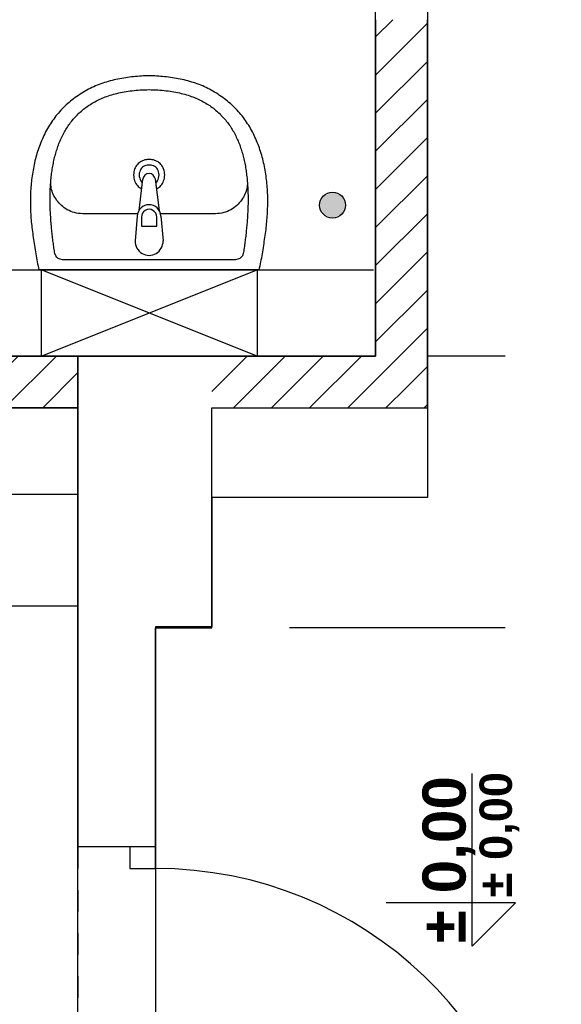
# Model space of a CAD drawing. Header units: millimetres. Extents: x 599892 to 1424040, y -105982 to -25022.
# Tile 5 of 25: x 602350 to 602476, y -27440 to -27212. Entities that reach past the tile are written whole.
import ezdxf

# ---------------------------------------------------------------- set-up
doc = ezdxf.new("R2010")
doc.units = ezdxf.units.MM
doc.header["$MEASUREMENT"] = 0
doc.linetypes.add('Przerywana 1_100', pattern=[100, 50, -50])
for name, color, linetype, lineweight in [('Drzwi ArchiCAD', 7, 'Continuous', 25), ('Drzwi ArchiCAD_Nr_pióra__21', 7, 'Continuous', 25), ('Drzwi ArchiCAD_Nr_pióra__3', 7, 'Continuous', 25), ('Drzwi ArchiCAD_Nr_pióra__4', 7, 'Continuous', 25), ('Drzwi ArchiCAD_Nr_pióra__82', 7, 'Continuous', 25), ('Opisy', 7, 'Continuous', 25), ('Opisy_Nr_pióra__6', 7, 'Continuous', 25), ('Poziomy_Nr_pióra__240', 7, 'Continuous', 25), ('Wymiary_Nr_pióra__6', 7, 'Continuous', 25), ('Wyposażenie_Nr_pióra__43', 7, 'Continuous', 25), ('Ściany_Nr_pióra__20', 7, 'Continuous', 25), ('Ściany_Nr_pióra__21', 7, 'Continuous', 25), ('Ściany_Nr_pióra__82', 7, 'Continuous', 25)]:
    doc.layers.add(name, color=color, linetype=linetype, lineweight=lineweight)
doc.styles.add('GENERATED_STYLE_2', font='arialbd.ttf')
pattern_1 = [(45, (600207.518, -59625.8733), (-4.4194174, 4.4194174), [])]

# ---------------------------------------------------------------- blocks, each defined once
blk = doc.blocks.new('D1 Drzwi proste 13_26')
at = {"layer": 'Drzwi ArchiCAD_Nr_pióra__21', "linetype": 'Continuous'}
for p, q in [((-500, 0), (-500, -60)), ((500, 0), (500, -60))]:
    blk.add_line(p, q, dxfattribs=at)
at = {"layer": 'Drzwi ArchiCAD_Nr_pióra__3', "linetype": 'Continuous'}
blk.add_arc((450, 0), 900, 92.5473, 180, dxfattribs=at)
at = {"layer": 'Drzwi ArchiCAD_Nr_pióra__4', "linetype": 'Continuous'}
for p, q in [((450, 900), (410, 900)), ((410, 900), (410, 0)), ((450, 0), (450, 900)), ((-450, 0), (-500, 0)), ((-500, 0), (-500, -60)), ((-450, -60), (-450, 0)), ((410, 0), (450, 0)), ((500, 0), (450, 0)), ((450, 0), (450, -60)), ((500, -60), (500, 0)), ((-500, -60), (-450, -60)), ((450, -60), (500, -60))]:
    blk.add_line(p, q, dxfattribs=at)
at = {"layer": 'Drzwi ArchiCAD_Nr_pióra__82', "linetype": 'Przerywana 1_100'}
for p, q in [((-500, 0), (500, 0)), ((-500, -180), (500, -180))]:
    blk.add_line(p, q, dxfattribs=at)

msp = doc.modelspace()

# ---------------------------------------------------------------- hatches: boundary and pattern name
at = {"layer": 'Ściany_Nr_pióra__20', "linetype": 'Continuous'}
h = msp.add_hatch(dxfattribs=at)
h.set_pattern_fill('Bloczki_ceramiczne', color=256, scale=0.1, angle=90, style=0, pattern_type=2)
h.set_pattern_definition(pattern_1)
h.paths.add_polyline_path([(602444.81, -27301.97), (602444.81, -27211.97), (602438.81, -27211.97), (602432.81, -27211.97), (602432.81, -27289.97)])
h = msp.add_hatch(dxfattribs=at)
h.set_pattern_fill('Bloczki_ceramiczne', color=256, scale=0.1, angle=90, style=0, pattern_type=2)
h.set_pattern_definition(pattern_1)
h.paths.add_polyline_path([(602259.81, -27301.97), (602363.81, -27301.97), (602363.81, -27289.97), (602259.81, -27289.97)])
h = msp.add_hatch(dxfattribs=at)
h.set_pattern_fill('Bloczki_ceramiczne', color=256, scale=0.1, angle=90, style=0, pattern_type=2)
h.set_pattern_definition(pattern_1)
h.paths.add_polyline_path([(602394.81, -27301.97), (602444.81, -27301.97), (602432.81, -27289.97), (602394.81, -27289.97)])

# ---------------------------------------------------------------- linework, layer by layer
at = {"layer": 'Opisy', "linetype": 'Continuous'}
for p, q in [((602432.81, -27289.97), (602432.81, -27086.97)), ((602444.81, -27086.77), (602444.81, -27322.77)), ((602327.81, -27289.97), (602432.81, -27289.97)), ((602363.81, -27301.97), (602259.81, -27301.97)), ((602363.81, -27565.97), (602363.81, -27301.97)), ((602394.81, -27322.77), (602394.81, -27352.77)), ((602444.81, -27322.77), (602394.81, -27322.77)), ((602394.81, -27352.77), (602381.81, -27352.77)), ((602381.81, -27352.77), (602381.81, -27513.77))]:
    msp.add_line(p, q, dxfattribs=at)
at = {"layer": 'Opisy_Nr_pióra__6', "linetype": 'Continuous'}
msp.add_circle((602422.81, -27254.97), 3, dxfattribs=at)
at = {"layer": 'Opisy_Nr_pióra__6', "linetype": 'Continuous', "extrusion": (0, 0, -1)}
for points in [[(-602419.81, -27254.97), (-602425.81, -27254.97), (-602424.93, -27252.85)], [(-602419.81, -27254.97), (-602424.93, -27252.85), (-602420.69, -27252.85)], [(-602420.69, -27252.85), (-602424.93, -27252.85), (-602422.81, -27251.97)], [(-602420.69, -27257.09), (-602425.81, -27254.97), (-602419.81, -27254.97)], [(-602420.69, -27257.09), (-602424.93, -27257.09), (-602425.81, -27254.97)], [(-602424.93, -27257.09), (-602420.69, -27257.09), (-602422.81, -27257.97)]]:
    msp.add_solid(points, dxfattribs=at)
at = {"layer": 'Poziomy_Nr_pióra__240', "linetype": 'Continuous'}
for p, q in [((602455.21, -27416.75), (602455.21, -27386.75)), ((602465.21, -27416.75), (602435.21, -27416.75)), ((602465.21, -27416.75), (602455.21, -27426.75)), ((602455.21, -27426.75), (602455.21, -27416.75))]:
    msp.add_line(p, q, dxfattribs=at)
at = {"layer": 'Wyposażenie_Nr_pióra__43', "linetype": 'Continuous'}
for p, q in [((602369.97, -27226.55), (602369.54, -27226.69)), ((602370.4, -27226.42), (602369.97, -27226.55)), ((602370.84, -27226.29), (602370.4, -27226.42)), ((602371.28, -27226.17), (602370.84, -27226.29)), ((602371.72, -27226.05), (602371.28, -27226.17)), ((602372.17, -27225.94), (602371.72, -27226.05)), ((602372.61, -27225.84), (602372.17, -27225.94)), ((602373.06, -27225.75), (602372.61, -27225.84)), ((602373.51, -27225.66), (602373.06, -27225.75)), ((602373.96, -27225.57), (602373.51, -27225.66)), ((602374.41, -27225.5), (602373.96, -27225.57)), ((602374.87, -27225.42), (602374.41, -27225.5)), ((602375.32, -27225.36), (602374.87, -27225.42)), ((602375.78, -27225.3), (602375.32, -27225.36)), ((602376.23, -27225.24), (602375.78, -27225.3)), ((602376.68, -27225.19), (602376.23, -27225.24)), ((602377.14, -27225.15), (602376.68, -27225.19)), ((602377.59, -27225.11), (602377.14, -27225.15)), ((602378.04, -27225.07), (602377.59, -27225.11)), ((602378.5, -27225.04), (602378.04, -27225.07)), ((602378.95, -27225.02), (602378.5, -27225.04)), ((602379.4, -27225), (602378.95, -27225.02)), ((602379.84, -27224.98), (602379.4, -27225)), ((602380.29, -27224.97), (602379.84, -27224.98)), ((602380.73, -27224.98), (602380.29, -27224.97)), ((602381.18, -27225), (602380.73, -27224.98)), ((602381.63, -27225.02), (602381.18, -27225)), ((602382.08, -27225.04), (602381.63, -27225.02)), ((602382.53, -27225.07), (602382.08, -27225.04)), ((602382.98, -27225.11), (602382.53, -27225.07)), ((602383.44, -27225.15), (602382.98, -27225.11)), ((602383.89, -27225.19), (602383.44, -27225.15)), ((602384.34, -27225.24), (602383.89, -27225.19)), ((602384.8, -27225.3), (602384.34, -27225.24)), ((602385.25, -27225.36), (602384.8, -27225.3)), ((602385.71, -27225.42), (602385.25, -27225.36)), ((602386.16, -27225.5), (602385.71, -27225.42)), ((602386.61, -27225.57), (602386.16, -27225.5)), ((602387.06, -27225.66), (602386.61, -27225.57)), ((602387.51, -27225.75), (602387.06, -27225.66)), ((602387.96, -27225.84), (602387.51, -27225.75)), ((602388.41, -27225.94), (602387.96, -27225.84)), ((602388.85, -27226.05), (602388.41, -27225.94)), ((602389.29, -27226.17), (602388.85, -27226.05)), ((602389.73, -27226.29), (602389.29, -27226.17)), ((602390.17, -27226.42), (602389.73, -27226.29)), ((602390.6, -27226.55), (602390.17, -27226.42)), ((602391.03, -27226.69), (602390.6, -27226.55)), ((602365.1, -27228.77), (602364.7, -27229.01)), ((602365.47, -27228.54), (602365.1, -27228.77)), ((602365.86, -27228.32), (602365.47, -27228.54)), ((602366.25, -27228.11), (602365.86, -27228.32)), ((602366.64, -27227.9), (602366.25, -27228.11)), ((602367.04, -27227.71), (602366.64, -27227.9)), ((602367.45, -27227.52), (602367.04, -27227.71)), ((602367.86, -27227.34), (602367.45, -27227.52)), ((602368.27, -27227.17), (602367.86, -27227.34)), ((602368.69, -27227), (602368.27, -27227.17)), ((602369.11, -27226.84), (602368.69, -27227)), ((602369.54, -27226.69), (602369.11, -27226.84)), ((602373.25, -27228.96), (602373.67, -27228.86)), ((602373.67, -27228.86), (602374.1, -27228.78)), ((602374.1, -27228.78), (602374.53, -27228.7)), ((602374.53, -27228.7), (602374.97, -27228.62)), ((602374.97, -27228.62), (602375.42, -27228.55)), ((602375.42, -27228.55), (602375.88, -27228.49)), ((602375.88, -27228.49), (602376.34, -27228.43)), ((602376.34, -27228.43), (602376.8, -27228.38)), ((602376.8, -27228.38), (602377.28, -27228.34)), ((602377.28, -27228.34), (602377.76, -27228.3)), ((602377.76, -27228.3), (602378.25, -27228.26)), ((602378.25, -27228.26), (602378.75, -27228.24)), ((602378.75, -27228.24), (602379.26, -27228.22)), ((602379.26, -27228.22), (602379.77, -27228.2)), ((602379.77, -27228.2), (602380.29, -27228.19)), ((602380.29, -27228.19), (602380.81, -27228.2)), ((602380.81, -27228.2), (602381.32, -27228.22)), ((602381.32, -27228.22), (602381.82, -27228.24)), ((602381.82, -27228.24), (602382.32, -27228.26)), ((602382.32, -27228.26), (602382.81, -27228.3)), ((602382.81, -27228.3), (602383.29, -27228.34)), ((602383.29, -27228.34), (602383.77, -27228.38)), ((602383.77, -27228.38), (602384.24, -27228.43)), ((602384.24, -27228.43), (602384.7, -27228.49)), ((602384.7, -27228.49), (602385.15, -27228.55)), ((602385.15, -27228.55), (602385.6, -27228.62)), ((602385.6, -27228.62), (602386.04, -27228.7)), ((602386.04, -27228.7), (602386.47, -27228.78)), ((602386.47, -27228.78), (602386.9, -27228.86)), ((602386.9, -27228.86), (602387.32, -27228.96)), ((602391.46, -27226.84), (602391.03, -27226.69)), ((602391.88, -27227), (602391.46, -27226.84)), ((602392.3, -27227.17), (602391.88, -27227)), ((602392.72, -27227.34), (602392.3, -27227.17)), ((602393.13, -27227.52), (602392.72, -27227.34)), ((602393.53, -27227.71), (602393.13, -27227.52)), ((602393.93, -27227.9), (602393.53, -27227.71)), ((602394.33, -27228.11), (602393.93, -27227.9)), ((602394.72, -27228.32), (602394.33, -27228.11)), ((602395.1, -27228.54), (602394.72, -27228.32)), ((602395.48, -27228.77), (602395.1, -27228.54)), ((602395.88, -27229.01), (602395.48, -27228.77)), ((602361.76, -27231.15), (602361.43, -27231.44)), ((602362.1, -27230.87), (602361.76, -27231.15)), ((602362.45, -27230.59), (602362.1, -27230.87)), ((602362.81, -27230.31), (602362.45, -27230.59)), ((602363.17, -27230.04), (602362.81, -27230.31)), ((602363.55, -27229.78), (602363.17, -27230.04)), ((602363.92, -27229.52), (602363.55, -27229.78)), ((602364.31, -27229.26), (602363.92, -27229.52)), ((602364.7, -27229.01), (602364.31, -27229.26)), ((602367.12, -27231.34), (602367.44, -27231.16)), ((602367.44, -27231.16), (602367.75, -27230.98)), ((602367.75, -27230.98), (602368.07, -27230.81)), ((602368.07, -27230.81), (602368.4, -27230.65)), ((602368.4, -27230.65), (602368.74, -27230.49)), ((602368.74, -27230.49), (602369.08, -27230.33)), ((602369.08, -27230.33), (602369.43, -27230.18)), ((602369.43, -27230.18), (602369.78, -27230.03)), ((602369.78, -27230.03), (602370.14, -27229.89)), ((602370.14, -27229.89), (602370.51, -27229.76)), ((602370.51, -27229.76), (602370.88, -27229.63)), ((602370.88, -27229.63), (602371.26, -27229.5)), ((602371.26, -27229.5), (602371.64, -27229.38)), ((602371.64, -27229.38), (602372.04, -27229.27)), ((602372.04, -27229.27), (602372.44, -27229.16)), ((602372.44, -27229.16), (602372.84, -27229.05)), ((602372.84, -27229.05), (602373.25, -27228.96)), ((602387.32, -27228.96), (602387.73, -27229.05)), ((602387.73, -27229.05), (602388.14, -27229.16)), ((602388.14, -27229.16), (602388.54, -27229.27)), ((602388.54, -27229.27), (602388.93, -27229.38)), ((602388.93, -27229.38), (602389.32, -27229.5)), ((602389.32, -27229.5), (602389.7, -27229.63)), ((602389.7, -27229.63), (602390.07, -27229.76)), ((602390.07, -27229.76), (602390.43, -27229.89)), ((602390.43, -27229.89), (602390.79, -27230.03)), ((602390.79, -27230.03), (602391.15, -27230.18)), ((602391.15, -27230.18), (602391.5, -27230.33)), ((602391.5, -27230.33), (602391.84, -27230.49)), ((602391.84, -27230.49), (602392.17, -27230.65)), ((602392.17, -27230.65), (602392.5, -27230.81)), ((602392.5, -27230.81), (602392.82, -27230.98)), ((602392.82, -27230.98), (602393.14, -27231.16)), ((602393.14, -27231.16), (602393.45, -27231.34)), ((602396.27, -27229.26), (602395.88, -27229.01)), ((602396.65, -27229.52), (602396.27, -27229.26)), ((602397.03, -27229.78), (602396.65, -27229.52)), ((602397.4, -27230.04), (602397.03, -27229.78)), ((602397.76, -27230.31), (602397.4, -27230.04)), ((602398.12, -27230.59), (602397.76, -27230.31)), ((602398.47, -27230.87), (602398.12, -27230.59)), ((602398.81, -27231.15), (602398.47, -27230.87)), ((602399.15, -27231.44), (602398.81, -27231.15)), ((602359.55, -27233.3), (602359.26, -27233.63)), ((602359.85, -27232.98), (602359.55, -27233.3)), ((602360.15, -27232.66), (602359.85, -27232.98)), ((602360.46, -27232.35), (602360.15, -27232.66)), ((602360.77, -27232.04), (602360.46, -27232.35)), ((602361.1, -27231.74), (602360.77, -27232.04)), ((602361.43, -27231.44), (602361.1, -27231.74)), ((602364.09, -27233.6), (602364.34, -27233.38)), ((602364.34, -27233.38), (602364.59, -27233.15)), ((602364.59, -27233.15), (602364.85, -27232.93)), ((602364.85, -27232.93), (602365.11, -27232.72)), ((602365.11, -27232.72), (602365.38, -27232.51)), ((602365.38, -27232.51), (602365.66, -27232.3)), ((602365.66, -27232.3), (602365.94, -27232.1)), ((602365.94, -27232.1), (602366.23, -27231.9)), ((602366.23, -27231.9), (602366.52, -27231.71)), ((602366.52, -27231.71), (602366.82, -27231.52)), ((602366.82, -27231.52), (602367.12, -27231.34)), ((602393.45, -27231.34), (602393.75, -27231.52)), ((602393.75, -27231.52), (602394.05, -27231.71)), ((602394.05, -27231.71), (602394.35, -27231.9)), ((602394.35, -27231.9), (602394.63, -27232.1)), ((602394.63, -27232.1), (602394.91, -27232.3)), ((602394.91, -27232.3), (602395.19, -27232.51)), ((602395.19, -27232.51), (602395.46, -27232.72)), ((602395.46, -27232.72), (602395.72, -27232.93)), ((602395.72, -27232.93), (602395.98, -27233.15)), ((602395.98, -27233.15), (602396.24, -27233.38)), ((602396.24, -27233.38), (602396.48, -27233.6)), ((602399.48, -27231.74), (602399.15, -27231.44)), ((602399.8, -27232.04), (602399.48, -27231.74)), ((602400.12, -27232.35), (602399.8, -27232.04)), ((602400.43, -27232.66), (602400.12, -27232.35)), ((602400.73, -27232.98), (602400.43, -27232.66)), ((602401.02, -27233.3), (602400.73, -27232.98)), ((602401.31, -27233.63), (602401.02, -27233.3)), ((602357.67, -27235.71), (602357.43, -27236.08)), ((602357.92, -27235.35), (602357.67, -27235.71)), ((602358.18, -27235), (602357.92, -27235.35)), ((602358.44, -27234.65), (602358.18, -27235)), ((602358.71, -27234.3), (602358.44, -27234.65)), ((602358.98, -27233.96), (602358.71, -27234.3)), ((602359.26, -27233.63), (602358.98, -27233.96)), ((602362.1, -27235.82), (602362.3, -27235.56)), ((602362.3, -27235.56), (602362.51, -27235.3)), ((602362.51, -27235.3), (602362.72, -27235.05)), ((602362.72, -27235.05), (602362.93, -27234.8)), ((602362.93, -27234.8), (602363.15, -27234.55)), ((602363.15, -27234.55), (602363.38, -27234.31)), ((602363.38, -27234.31), (602363.61, -27234.07)), ((602363.61, -27234.07), (602363.85, -27233.83)), ((602363.85, -27233.83), (602364.09, -27233.6)), ((602396.48, -27233.6), (602396.73, -27233.83)), ((602396.73, -27233.83), (602396.96, -27234.07)), ((602396.96, -27234.07), (602397.19, -27234.31)), ((602397.19, -27234.31), (602397.42, -27234.55)), ((602397.42, -27234.55), (602397.64, -27234.8)), ((602397.64, -27234.8), (602397.86, -27235.05)), ((602397.86, -27235.05), (602398.07, -27235.3)), ((602398.07, -27235.3), (602398.27, -27235.56)), ((602398.27, -27235.56), (602398.48, -27235.82)), ((602401.59, -27233.96), (602401.31, -27233.63)), ((602401.87, -27234.3), (602401.59, -27233.96)), ((602402.14, -27234.65), (602401.87, -27234.3)), ((602402.4, -27235), (602402.14, -27234.65)), ((602402.65, -27235.35), (602402.4, -27235)), ((602402.9, -27235.71), (602402.65, -27235.35)), ((602403.14, -27236.08), (602402.9, -27235.71)), ((602356.32, -27238), (602356.12, -27238.4)), ((602356.53, -27237.6), (602356.32, -27238)), ((602356.74, -27237.21), (602356.53, -27237.6)), ((602356.97, -27236.83), (602356.74, -27237.21)), ((602357.2, -27236.45), (602356.97, -27236.83)), ((602357.43, -27236.08), (602357.2, -27236.45)), ((602360.51, -27238.3), (602360.67, -27238.01)), ((602360.67, -27238.01), (602360.83, -27237.73)), ((602360.83, -27237.73), (602361, -27237.45)), ((602361, -27237.45), (602361.17, -27237.17)), ((602361.17, -27237.17), (602361.35, -27236.89)), ((602361.35, -27236.89), (602361.53, -27236.62)), ((602361.53, -27236.62), (602361.71, -27236.35)), ((602361.71, -27236.35), (602361.9, -27236.08)), ((602361.9, -27236.08), (602362.1, -27235.82)), ((602398.48, -27235.82), (602398.67, -27236.08)), ((602398.67, -27236.08), (602398.86, -27236.35)), ((602398.86, -27236.35), (602399.05, -27236.62)), ((602399.05, -27236.62), (602399.23, -27236.89)), ((602399.23, -27236.89), (602399.41, -27237.17)), ((602399.41, -27237.17), (602399.58, -27237.45)), ((602399.58, -27237.45), (602399.74, -27237.73)), ((602399.74, -27237.73), (602399.91, -27238.01)), ((602399.91, -27238.01), (602400.06, -27238.3)), ((602403.38, -27236.45), (602403.14, -27236.08)), ((602403.61, -27236.83), (602403.38, -27236.45)), ((602403.83, -27237.21), (602403.61, -27236.83)), ((602404.05, -27237.6), (602403.83, -27237.21)), ((602404.25, -27238), (602404.05, -27237.6)), ((602404.46, -27238.4), (602404.25, -27238)), ((602355.37, -27240.04), (602355.2, -27240.46)), ((602355.55, -27239.63), (602355.37, -27240.04)), ((602355.73, -27239.21), (602355.55, -27239.63)), ((602355.92, -27238.8), (602355.73, -27239.21)), ((602356.12, -27238.4), (602355.92, -27238.8)), ((602359.53, -27240.4), (602359.66, -27240.09)), ((602359.66, -27240.09), (602359.79, -27239.79)), ((602359.79, -27239.79), (602359.92, -27239.49)), ((602359.92, -27239.49), (602360.06, -27239.19)), ((602360.06, -27239.19), (602360.21, -27238.89)), ((602360.21, -27238.89), (602360.36, -27238.59)), ((602360.36, -27238.59), (602360.51, -27238.3)), ((602400.06, -27238.3), (602400.22, -27238.59)), ((602400.22, -27238.59), (602400.37, -27238.89)), ((602400.37, -27238.89), (602400.51, -27239.19)), ((602400.51, -27239.19), (602400.65, -27239.49)), ((602400.65, -27239.49), (602400.79, -27239.79)), ((602400.79, -27239.79), (602400.92, -27240.09)), ((602400.92, -27240.09), (602401.05, -27240.4)), ((602404.65, -27238.8), (602404.46, -27238.4)), ((602404.84, -27239.21), (602404.65, -27238.8)), ((602405.03, -27239.63), (602404.84, -27239.21)), ((602405.2, -27240.04), (602405.03, -27239.63)), ((602405.37, -27240.46), (602405.2, -27240.04)), ((602354.45, -27242.56), (602354.31, -27242.99)), ((602354.58, -27242.14), (602354.45, -27242.56)), ((602354.73, -27241.72), (602354.58, -27242.14)), ((602354.88, -27241.3), (602354.73, -27241.72)), ((602355.04, -27240.88), (602354.88, -27241.3)), ((602355.2, -27240.46), (602355.04, -27240.88)), ((602358.75, -27242.62), (602358.85, -27242.29)), ((602358.85, -27242.29), (602358.96, -27241.97)), ((602358.96, -27241.97), (602359.06, -27241.65)), ((602359.06, -27241.65), (602359.17, -27241.34)), ((602359.17, -27241.34), (602359.29, -27241.02)), ((602359.29, -27241.02), (602359.41, -27240.71)), ((602359.41, -27240.71), (602359.53, -27240.4)), ((602401.05, -27240.4), (602401.17, -27240.71)), ((602401.17, -27240.71), (602401.29, -27241.02)), ((602401.29, -27241.02), (602401.4, -27241.34)), ((602401.4, -27241.34), (602401.51, -27241.65)), ((602401.51, -27241.65), (602401.62, -27241.97)), ((602401.62, -27241.97), (602401.72, -27242.29)), ((602401.72, -27242.29), (602401.82, -27242.62)), ((602405.54, -27240.88), (602405.37, -27240.46)), ((602405.7, -27241.3), (602405.54, -27240.88)), ((602405.85, -27241.72), (602405.7, -27241.3)), ((602405.99, -27242.14), (602405.85, -27241.72)), ((602406.13, -27242.56), (602405.99, -27242.14)), ((602406.26, -27242.99), (602406.13, -27242.56)), ((602353.84, -27244.7), (602353.74, -27245.14)), ((602353.95, -27244.27), (602353.84, -27244.7)), ((602354.07, -27243.84), (602353.95, -27244.27)), ((602354.19, -27243.42), (602354.07, -27243.84)), ((602354.31, -27242.99), (602354.19, -27243.42)), ((602358.17, -27244.93), (602358.24, -27244.6)), ((602358.24, -27244.6), (602358.32, -27244.26)), ((602358.32, -27244.26), (602358.4, -27243.93)), ((602358.4, -27243.93), (602358.48, -27243.6)), ((602358.48, -27243.6), (602358.57, -27243.27)), ((602358.57, -27243.27), (602358.66, -27242.94)), ((602358.66, -27242.94), (602358.75, -27242.62)), ((602378.49, -27244.82), (602378.24, -27244.97)), ((602378.75, -27244.69), (602378.49, -27244.82)), ((602379.02, -27244.59), (602378.75, -27244.69)), ((602379.3, -27244.5), (602379.02, -27244.59)), ((602379.58, -27244.44), (602379.3, -27244.5)), ((602379.87, -27244.4), (602379.58, -27244.44)), ((602380.16, -27244.38), (602379.87, -27244.4)), ((602380.45, -27244.38), (602380.16, -27244.38)), ((602380.74, -27244.4), (602380.45, -27244.38)), ((602381.03, -27244.44), (602380.74, -27244.4)), ((602381.32, -27244.5), (602381.03, -27244.44)), ((602381.59, -27244.59), (602381.32, -27244.5)), ((602381.86, -27244.69), (602381.59, -27244.59)), ((602382.13, -27244.82), (602381.86, -27244.69)), ((602382.38, -27244.96), (602382.13, -27244.82)), ((602401.82, -27242.62), (602401.92, -27242.94)), ((602401.92, -27242.94), (602402.01, -27243.27)), ((602402.01, -27243.27), (602402.09, -27243.6)), ((602402.09, -27243.6), (602402.18, -27243.93)), ((602402.18, -27243.93), (602402.26, -27244.26)), ((602402.26, -27244.26), (602402.34, -27244.6)), ((602402.34, -27244.6), (602402.41, -27244.93)), ((602406.39, -27243.42), (602406.26, -27242.99)), ((602406.51, -27243.84), (602406.39, -27243.42)), ((602406.62, -27244.27), (602406.51, -27243.84)), ((602406.73, -27244.7), (602406.62, -27244.27)), ((602406.83, -27245.14), (602406.73, -27244.7)), ((602353.39, -27246.88), (602353.31, -27247.31)), ((602353.47, -27246.44), (602353.39, -27246.88)), ((602353.55, -27246), (602353.47, -27246.44)), ((602353.64, -27245.57), (602353.55, -27246)), ((602353.74, -27245.14), (602353.64, -27245.57)), ((602357.75, -27247.33), (602357.8, -27246.98)), ((602357.8, -27246.98), (602357.85, -27246.64)), ((602357.85, -27246.64), (602357.91, -27246.29)), ((602357.91, -27246.29), (602357.97, -27245.95)), ((602357.97, -27245.95), (602358.03, -27245.61)), ((602358.03, -27245.61), (602358.1, -27245.27)), ((602358.1, -27245.27), (602358.17, -27244.93)), ((602376.84, -27246.9), (602376.77, -27247.24)), ((602376.94, -27246.59), (602376.84, -27246.9)), ((602377.07, -27246.29), (602376.94, -27246.59)), ((602377.21, -27246.02), (602377.07, -27246.29)), ((602377.38, -27245.76), (602377.21, -27246.02)), ((602377.57, -27245.53), (602377.38, -27245.76)), ((602377.78, -27245.32), (602377.57, -27245.53)), ((602378, -27245.13), (602377.78, -27245.32)), ((602378.24, -27244.97), (602378, -27245.13)), ((602378.22, -27246.93), (602378.11, -27247.24)), ((602378.38, -27246.65), (602378.22, -27246.93)), ((602378.57, -27246.41), (602378.38, -27246.65)), ((602378.78, -27246.2), (602378.57, -27246.41)), ((602379.03, -27246.03), (602378.78, -27246.2)), ((602379.29, -27245.89), (602379.03, -27246.03)), ((602379.57, -27245.78), (602379.29, -27245.89)), ((602379.86, -27245.71), (602379.57, -27245.78)), ((602380.16, -27245.68), (602379.86, -27245.71)), ((602380.46, -27245.68), (602380.16, -27245.68)), ((602380.75, -27245.71), (602380.46, -27245.68)), ((602381.04, -27245.78), (602380.75, -27245.71)), ((602381.32, -27245.89), (602381.04, -27245.78)), ((602381.59, -27246.03), (602381.32, -27245.89)), ((602381.83, -27246.2), (602381.59, -27246.03)), ((602382.05, -27246.41), (602381.83, -27246.2)), ((602382.24, -27246.65), (602382.05, -27246.41)), ((602382.39, -27246.93), (602382.24, -27246.65)), ((602382.61, -27245.13), (602382.38, -27244.96)), ((602382.51, -27247.24), (602382.39, -27246.93)), ((602382.84, -27245.32), (602382.61, -27245.13)), ((602383.04, -27245.53), (602382.84, -27245.32)), ((602383.23, -27245.76), (602383.04, -27245.53)), ((602383.4, -27246.02), (602383.23, -27245.76)), ((602383.55, -27246.29), (602383.4, -27246.02)), ((602383.67, -27246.58), (602383.55, -27246.29)), ((602383.77, -27246.9), (602383.67, -27246.58)), ((602383.85, -27247.24), (602383.77, -27246.9)), ((602402.41, -27244.93), (602402.48, -27245.27)), ((602402.48, -27245.27), (602402.54, -27245.61)), ((602402.54, -27245.61), (602402.61, -27245.95)), ((602402.61, -27245.95), (602402.67, -27246.29)), ((602402.67, -27246.29), (602402.72, -27246.64)), ((602402.72, -27246.64), (602402.78, -27246.98)), ((602402.78, -27246.98), (602402.82, -27247.33)), ((602406.93, -27245.57), (602406.83, -27245.14)), ((602407.02, -27246), (602406.93, -27245.57)), ((602407.11, -27246.44), (602407.02, -27246)), ((602407.19, -27246.88), (602407.11, -27246.44)), ((602407.26, -27247.31), (602407.19, -27246.88)), ((602353.06, -27249.07), (602353.01, -27249.51)), ((602353.12, -27248.63), (602353.06, -27249.07)), ((602353.18, -27248.19), (602353.12, -27248.63)), ((602353.24, -27247.75), (602353.18, -27248.19)), ((602353.31, -27247.31), (602353.24, -27247.75)), ((602357.49, -27249.78), (602357.52, -27249.43)), ((602357.5, -27249.7), (602357.52, -27249.39)), ((602357.52, -27249.43), (602357.55, -27249.07)), ((602357.55, -27249.07), (602357.58, -27248.72)), ((602357.58, -27248.72), (602357.62, -27248.37)), ((602357.62, -27248.37), (602357.66, -27248.02)), ((602357.66, -27248.02), (602357.7, -27247.67)), ((602357.7, -27247.67), (602357.75, -27247.33)), ((602376.72, -27247.59), (602376.71, -27247.97)), ((602376.71, -27247.97), (602376.72, -27248.35)), ((602376.77, -27247.24), (602376.72, -27247.59)), ((602376.72, -27248.35), (602376.77, -27248.71)), ((602376.77, -27248.71), (602376.84, -27249.05)), ((602376.84, -27249.05), (602376.94, -27249.36)), ((602376.94, -27249.36), (602377.07, -27249.66)), ((602377.97, -27256.2), (602378.84, -27248.98)), ((602378.03, -27247.59), (602378.01, -27247.97)), ((602378.01, -27247.97), (602378.03, -27248.36)), ((602378.11, -27247.24), (602378.03, -27247.59)), ((602378.03, -27248.36), (602378.11, -27248.7)), ((602378.11, -27248.7), (602378.22, -27249.02)), ((602378.22, -27249.02), (602378.38, -27249.3)), ((602378.38, -27249.3), (602378.57, -27249.54)), ((602381.74, -27248.98), (602382.6, -27256.2)), ((602382.05, -27249.54), (602382.24, -27249.3)), ((602382.24, -27249.3), (602382.39, -27249.02)), ((602382.39, -27249.02), (602382.51, -27248.7)), ((602382.58, -27247.59), (602382.51, -27247.24)), ((602382.51, -27248.7), (602382.58, -27248.36)), ((602382.61, -27247.97), (602382.58, -27247.59)), ((602382.58, -27248.36), (602382.61, -27247.97)), ((602383.55, -27249.66), (602383.67, -27249.36)), ((602383.67, -27249.36), (602383.77, -27249.05)), ((602383.77, -27249.05), (602383.85, -27248.71)), ((602383.89, -27247.59), (602383.85, -27247.24)), ((602383.85, -27248.71), (602383.89, -27248.35)), ((602383.91, -27247.97), (602383.89, -27247.59)), ((602383.89, -27248.35), (602383.91, -27247.97)), ((602402.82, -27247.33), (602402.87, -27247.67)), ((602402.87, -27247.67), (602402.91, -27248.02)), ((602402.91, -27248.02), (602402.96, -27248.37)), ((602402.96, -27248.37), (602402.99, -27248.72)), ((602402.99, -27248.72), (602403.03, -27249.07)), ((602403.03, -27249.07), (602403.06, -27249.43)), ((602403.05, -27249.39), (602403.08, -27249.7)), ((602403.06, -27249.43), (602403.09, -27249.78)), ((602407.33, -27247.75), (602407.26, -27247.31)), ((602407.4, -27248.19), (602407.33, -27247.75)), ((602407.46, -27248.63), (602407.4, -27248.19)), ((602407.51, -27249.07), (602407.46, -27248.63)), ((602407.56, -27249.51), (602407.51, -27249.07)), ((602352.84, -27251.72), (602352.82, -27252.17)), ((602352.86, -27251.28), (602352.84, -27251.72)), ((602352.89, -27250.84), (602352.86, -27251.28)), ((602352.93, -27250.39), (602352.89, -27250.84)), ((602352.97, -27249.95), (602352.93, -27250.39)), ((602353.01, -27249.51), (602352.97, -27249.95)), ((602357.37, -27251.91), (602357.39, -27251.56)), ((602357.39, -27251.56), (602357.4, -27251.2)), ((602357.4, -27251.2), (602357.42, -27250.84)), ((602357.42, -27250.84), (602357.44, -27250.49)), ((602357.44, -27250.49), (602357.46, -27250.13)), ((602357.46, -27250.13), (602357.49, -27249.78)), ((602357.49, -27250.02), (602357.5, -27249.7)), ((602357.52, -27250.35), (602357.49, -27250.02)), ((602357.56, -27250.69), (602357.52, -27250.35)), ((602357.62, -27251.03), (602357.56, -27250.69)), ((602357.7, -27251.38), (602357.62, -27251.03)), ((602357.81, -27251.73), (602357.7, -27251.38)), ((602357.94, -27252.08), (602357.81, -27251.73)), ((602377.07, -27249.66), (602377.21, -27249.93)), ((602377.21, -27249.93), (602377.38, -27250.18)), ((602377.38, -27250.18), (602377.57, -27250.41)), ((602377.57, -27250.41), (602377.78, -27250.62)), ((602377.78, -27250.62), (602378, -27250.81)), ((602378, -27250.81), (602378.24, -27250.98)), ((602378.24, -27250.98), (602378.49, -27251.13)), ((602378.49, -27251.13), (602378.58, -27251.17)), ((602378.57, -27249.54), (602378.75, -27249.72)), ((602381.83, -27249.75), (602382.05, -27249.54)), ((602381.83, -27249.75), (602381.83, -27249.75)), ((602382, -27251.19), (602382.13, -27251.13)), ((602382.13, -27251.13), (602382.38, -27250.98)), ((602382.38, -27250.98), (602382.61, -27250.81)), ((602382.61, -27250.81), (602382.84, -27250.62)), ((602382.84, -27250.62), (602383.04, -27250.41)), ((602383.04, -27250.41), (602383.23, -27250.18)), ((602383.23, -27250.18), (602383.4, -27249.93)), ((602383.4, -27249.93), (602383.55, -27249.66)), ((602402.77, -27251.73), (602402.64, -27252.08)), ((602402.87, -27251.38), (602402.77, -27251.73)), ((602402.95, -27251.03), (602402.87, -27251.38)), ((602403.02, -27250.69), (602402.95, -27251.03)), ((602403.06, -27250.35), (602403.02, -27250.69)), ((602403.08, -27250.02), (602403.06, -27250.35)), ((602403.08, -27249.7), (602403.08, -27250.02)), ((602403.09, -27249.78), (602403.11, -27250.13)), ((602403.11, -27250.13), (602403.14, -27250.49)), ((602403.14, -27250.49), (602403.16, -27250.84)), ((602403.16, -27250.84), (602403.17, -27251.2)), ((602403.17, -27251.2), (602403.19, -27251.56)), ((602403.19, -27251.56), (602403.2, -27251.91)), ((602407.61, -27249.95), (602407.56, -27249.51)), ((602407.65, -27250.39), (602407.61, -27249.95)), ((602407.68, -27250.84), (602407.65, -27250.39)), ((602407.71, -27251.28), (602407.68, -27250.84)), ((602407.74, -27251.72), (602407.71, -27251.28)), ((602407.76, -27252.17), (602407.74, -27251.72)), ((602352.78, -27253.5), (602352.77, -27253.94)), ((602352.77, -27253.94), (602352.78, -27254.39)), ((602352.79, -27253.05), (602352.78, -27253.5)), ((602352.8, -27252.61), (602352.79, -27253.05)), ((602352.82, -27252.17), (602352.8, -27252.61)), ((602357.35, -27252.98), (602357.36, -27252.63)), ((602357.35, -27253.34), (602357.35, -27252.98)), ((602357.35, -27253.7), (602357.35, -27253.34)), ((602357.35, -27254.06), (602357.35, -27253.7)), ((602357.36, -27252.27), (602357.37, -27251.91)), ((602357.36, -27252.63), (602357.36, -27252.27)), ((602358.08, -27252.43), (602357.94, -27252.08)), ((602358.25, -27252.78), (602358.08, -27252.43)), ((602358.43, -27253.12), (602358.25, -27252.78)), ((602358.64, -27253.46), (602358.43, -27253.12)), ((602358.87, -27253.8), (602358.64, -27253.46)), ((602359.11, -27254.12), (602358.87, -27253.8)), ((602401.71, -27253.8), (602401.46, -27254.12)), ((602401.93, -27253.46), (602401.71, -27253.8)), ((602402.14, -27253.12), (602401.93, -27253.46)), ((602402.33, -27252.78), (602402.14, -27253.12)), ((602402.49, -27252.43), (602402.33, -27252.78)), ((602402.64, -27252.08), (602402.49, -27252.43)), ((602403.2, -27251.91), (602403.21, -27252.27)), ((602403.21, -27252.27), (602403.22, -27252.63)), ((602403.22, -27252.63), (602403.22, -27252.98)), ((602403.22, -27252.98), (602403.23, -27253.34)), ((602403.23, -27253.34), (602403.23, -27253.7)), ((602403.23, -27253.7), (602403.23, -27254.06)), ((602407.78, -27252.61), (602407.76, -27252.17)), ((602407.79, -27253.05), (602407.78, -27252.61)), ((602407.8, -27253.5), (602407.79, -27253.05)), ((602407.8, -27253.94), (602407.8, -27253.5)), ((602407.8, -27254.39), (602407.8, -27253.94)), ((602352.78, -27254.39), (602352.78, -27254.83)), ((602352.78, -27254.83), (602352.79, -27255.28)), ((602352.79, -27255.28), (602352.8, -27255.72)), ((602352.8, -27255.72), (602352.82, -27256.17)), ((602352.82, -27256.17), (602352.84, -27256.61)), ((602357.35, -27254.42), (602357.35, -27254.06)), ((602357.36, -27254.78), (602357.35, -27254.42)), ((602357.37, -27255.13), (602357.36, -27254.78)), ((602357.38, -27255.49), (602357.37, -27255.13)), ((602357.39, -27255.85), (602357.38, -27255.49)), ((602357.4, -27256.21), (602357.39, -27255.85)), ((602357.42, -27256.57), (602357.4, -27256.21)), ((602359.37, -27254.43), (602359.11, -27254.12)), ((602359.66, -27254.74), (602359.37, -27254.43)), ((602359.96, -27255.03), (602359.66, -27254.74)), ((602360.28, -27255.3), (602359.96, -27255.03)), ((602360.61, -27255.56), (602360.28, -27255.3)), ((602360.97, -27255.81), (602360.61, -27255.56)), ((602361.34, -27256.03), (602360.97, -27255.81)), ((602361.73, -27256.23), (602361.34, -27256.03)), ((602362.13, -27256.41), (602361.73, -27256.23)), ((602398.85, -27256.23), (602398.44, -27256.41)), ((602399.24, -27256.03), (602398.85, -27256.23)), ((602399.61, -27255.81), (602399.24, -27256.03)), ((602399.96, -27255.56), (602399.61, -27255.81)), ((602400.3, -27255.3), (602399.96, -27255.56)), ((602400.62, -27255.03), (602400.3, -27255.3)), ((602400.92, -27254.74), (602400.62, -27255.03)), ((602401.2, -27254.43), (602400.92, -27254.74)), ((602401.46, -27254.12), (602401.2, -27254.43)), ((602403.17, -27256.21), (602403.16, -27256.57)), ((602403.19, -27255.85), (602403.17, -27256.21)), ((602403.2, -27255.49), (602403.19, -27255.85)), ((602403.21, -27255.13), (602403.2, -27255.49)), ((602403.22, -27254.78), (602403.21, -27255.13)), ((602403.23, -27254.06), (602403.22, -27254.42)), ((602403.22, -27254.42), (602403.22, -27254.78)), ((602407.74, -27256.61), (602407.76, -27256.17)), ((602407.76, -27256.17), (602407.77, -27255.72)), ((602407.77, -27255.72), (602407.79, -27255.28)), ((602407.79, -27254.83), (602407.8, -27254.39)), ((602407.79, -27255.28), (602407.79, -27254.83)), ((602352.84, -27256.61), (602352.86, -27257.05)), ((602352.86, -27257.05), (602352.89, -27257.5)), ((602352.89, -27257.5), (602352.92, -27257.94)), ((602352.92, -27257.94), (602352.96, -27258.39)), ((602352.96, -27258.39), (602352.99, -27258.83)), ((602357.44, -27256.92), (602357.42, -27256.57)), ((602357.46, -27257.28), (602357.44, -27256.92)), ((602357.48, -27257.64), (602357.46, -27257.28)), ((602357.5, -27257.99), (602357.48, -27257.64)), ((602357.53, -27258.35), (602357.5, -27257.99)), ((602357.55, -27258.7), (602357.53, -27258.35)), ((602362.56, -27256.57), (602362.13, -27256.41)), ((602363, -27256.7), (602362.56, -27256.57)), ((602363.45, -27256.81), (602363, -27256.7)), ((602363.92, -27256.88), (602363.45, -27256.81)), ((602364.41, -27256.93), (602363.92, -27256.88)), ((602364.91, -27256.95), (602364.41, -27256.93)), ((602377.65, -27256.95), (602364.91, -27256.95)), ((602377.55, -27257.5), (602377.03, -27263.22)), ((602378.51, -27257.79), (602378.51, -27259.82)), ((602382.06, -27259.82), (602382.06, -27257.79)), ((602382.94, -27256.95), (602382.93, -27256.95)), ((602395.66, -27256.95), (602382.94, -27256.95)), ((602383.03, -27257.5), (602383.55, -27263.22)), ((602396.16, -27256.93), (602395.66, -27256.95)), ((602396.65, -27256.88), (602396.16, -27256.93)), ((602397.12, -27256.81), (602396.65, -27256.88)), ((602397.58, -27256.7), (602397.12, -27256.81)), ((602398.02, -27256.57), (602397.58, -27256.7)), ((602398.44, -27256.41), (602398.02, -27256.57)), ((602403.05, -27258.35), (602403.02, -27258.7)), ((602403.07, -27257.99), (602403.05, -27258.35)), ((602403.1, -27257.64), (602403.07, -27257.99)), ((602403.12, -27257.28), (602403.1, -27257.64)), ((602403.14, -27256.92), (602403.12, -27257.28)), ((602403.16, -27256.57), (602403.14, -27256.92)), ((602407.58, -27258.83), (602407.62, -27258.39)), ((602407.62, -27258.39), (602407.65, -27257.94)), ((602407.65, -27257.94), (602407.69, -27257.5)), ((602407.69, -27257.5), (602407.71, -27257.05)), ((602407.71, -27257.05), (602407.74, -27256.61)), ((602352.99, -27258.83), (602353.03, -27259.27)), ((602353.03, -27259.27), (602353.08, -27259.71)), ((602353.08, -27259.71), (602353.13, -27260.15)), ((602353.13, -27260.15), (602353.18, -27260.59)), ((602353.18, -27260.59), (602353.24, -27261.05)), ((602357.58, -27259.05), (602357.55, -27258.7)), ((602357.61, -27259.41), (602357.58, -27259.05)), ((602357.64, -27259.76), (602357.61, -27259.41)), ((602357.67, -27260.11), (602357.64, -27259.76)), ((602357.71, -27260.46), (602357.67, -27260.11)), ((602357.74, -27260.81), (602357.71, -27260.46)), ((602357.78, -27261.16), (602357.74, -27260.81)), ((602378.51, -27259.82), (602382.06, -27259.82)), ((602402.83, -27260.81), (602402.79, -27261.16)), ((602402.87, -27260.46), (602402.83, -27260.81)), ((602402.9, -27260.11), (602402.87, -27260.46)), ((602402.93, -27259.76), (602402.9, -27260.11)), ((602402.96, -27259.41), (602402.93, -27259.76)), ((602402.99, -27259.05), (602402.96, -27259.41)), ((602403.02, -27258.7), (602402.99, -27259.05)), ((602407.33, -27261.05), (602407.4, -27260.59)), ((602407.4, -27260.59), (602407.45, -27260.15)), ((602407.45, -27260.15), (602407.5, -27259.71)), ((602407.5, -27259.71), (602407.54, -27259.27)), ((602407.54, -27259.27), (602407.58, -27258.83)), ((602353.24, -27261.05), (602353.31, -27261.52)), ((602353.31, -27261.52), (602353.37, -27261.98)), ((602353.37, -27261.98), (602353.44, -27262.45)), ((602353.44, -27262.45), (602353.5, -27262.92)), ((602353.5, -27262.92), (602353.57, -27263.4)), ((602357.82, -27261.5), (602357.78, -27261.16)), ((602357.86, -27261.85), (602357.82, -27261.5)), ((602357.9, -27262.19), (602357.86, -27261.85)), ((602357.94, -27262.53), (602357.9, -27262.19)), ((602357.98, -27262.88), (602357.94, -27262.53)), ((602358.02, -27263.22), (602357.98, -27262.88)), ((602402.59, -27262.88), (602402.55, -27263.22)), ((602402.64, -27262.53), (602402.59, -27262.88)), ((602402.68, -27262.19), (602402.64, -27262.53)), ((602402.72, -27261.85), (602402.68, -27262.19)), ((602402.76, -27261.5), (602402.72, -27261.85)), ((602402.79, -27261.16), (602402.76, -27261.5)), ((602407, -27263.4), (602407.07, -27262.92)), ((602407.07, -27262.92), (602407.14, -27262.45)), ((602407.14, -27262.45), (602407.2, -27261.98)), ((602407.2, -27261.98), (602407.27, -27261.52)), ((602407.27, -27261.52), (602407.33, -27261.05)), ((602353.57, -27263.4), (602353.64, -27263.87)), ((602353.64, -27263.87), (602353.71, -27264.35)), ((602353.71, -27264.35), (602353.78, -27264.82)), ((602353.78, -27264.82), (602353.86, -27265.3)), ((602353.86, -27265.3), (602353.94, -27265.78)), ((602358.07, -27263.55), (602358.02, -27263.22)), ((602358.11, -27263.89), (602358.07, -27263.55)), ((602358.16, -27264.23), (602358.11, -27263.89)), ((602358.2, -27264.56), (602358.16, -27264.23)), ((602358.25, -27264.89), (602358.2, -27264.56)), ((602358.3, -27265.22), (602358.25, -27264.89)), ((602358.35, -27265.55), (602358.3, -27265.22)), ((602402.28, -27265.22), (602402.23, -27265.55)), ((602402.32, -27264.89), (602402.28, -27265.22)), ((602402.37, -27264.56), (602402.32, -27264.89)), ((602402.42, -27264.23), (602402.37, -27264.56)), ((602402.46, -27263.89), (602402.42, -27264.23)), ((602402.51, -27263.55), (602402.46, -27263.89)), ((602402.55, -27263.22), (602402.51, -27263.55)), ((602406.64, -27265.78), (602406.72, -27265.3)), ((602406.72, -27265.3), (602406.79, -27264.82)), ((602406.79, -27264.82), (602406.86, -27264.35)), ((602406.86, -27264.35), (602406.93, -27263.87)), ((602406.93, -27263.87), (602407, -27263.4)), ((602353.94, -27265.78), (602354.02, -27266.25)), ((602354.02, -27266.25), (602354.1, -27266.72)), ((602354.1, -27266.72), (602354.18, -27267.2)), ((602354.18, -27267.2), (602354.27, -27267.67)), ((602354.27, -27267.67), (602354.36, -27268.13)), ((602358.4, -27265.88), (602358.35, -27265.55)), ((602358.45, -27266.2), (602358.4, -27265.88)), ((602358.64, -27266.69), (602358.45, -27266.2)), ((602358.91, -27267.07), (602358.64, -27266.69)), ((602359.25, -27267.34), (602358.91, -27267.07)), ((602359.7, -27267.52), (602359.25, -27267.34)), ((602360.25, -27267.62), (602359.7, -27267.52)), ((602380.29, -27267.63), (602360.25, -27267.62)), ((602400.32, -27267.62), (602380.29, -27267.63)), ((602400.88, -27267.52), (602400.32, -27267.62)), ((602401.32, -27267.34), (602400.88, -27267.52)), ((602401.67, -27267.07), (602401.32, -27267.34)), ((602401.93, -27266.69), (602401.67, -27267.07)), ((602402.13, -27266.2), (602401.93, -27266.69)), ((602402.18, -27265.88), (602402.13, -27266.2)), ((602402.23, -27265.55), (602402.18, -27265.88)), ((602406.21, -27268.13), (602406.3, -27267.67)), ((602406.3, -27267.67), (602406.39, -27267.2)), ((602406.39, -27267.2), (602406.48, -27266.72)), ((602406.48, -27266.72), (602406.56, -27266.25)), ((602406.56, -27266.25), (602406.64, -27265.78)), ((602328.31, -27269.97), (602432.31, -27269.97)), ((602354.36, -27268.13), (602354.46, -27268.6)), ((602354.46, -27268.6), (602354.56, -27269.06)), ((602354.56, -27269.06), (602354.66, -27269.52)), ((602354.66, -27269.52), (602354.77, -27269.97)), ((602380.31, -27269.97), (602354.77, -27269.97)), ((602405.31, -27289.97), (602355.31, -27269.97)), ((602355.31, -27269.97), (602355.31, -27289.97)), ((602355.31, -27289.97), (602405.31, -27269.97)), ((602405.31, -27269.97), (602355.31, -27269.97)), ((602405.81, -27269.97), (602380.31, -27269.97)), ((602405.31, -27269.97), (602405.31, -27289.97)), ((602405.81, -27269.97), (602405.91, -27269.52)), ((602405.91, -27269.52), (602406.02, -27269.06)), ((602406.02, -27269.06), (602406.12, -27268.6)), ((602406.12, -27268.6), (602406.21, -27268.13)), ((602355.31, -27289.97), (602405.31, -27289.97)), ((602259.81, -27321.97), (602363.81, -27321.97))]:
    msp.add_line(p, q, dxfattribs=at)
for centre, major_axis, start_param, end_param in [((602380.29, -27249.17), (0, 1.53), 4.836987, 7.729384), ((602380.29, -27257.75), (0, 2.88), 4.802616, 7.763755), ((602380.29, -27257.79), (0, 1.85), 4.712389, 7.853982), ((602380.29, -27263.22), (0, 3.41), 1.570796, 4.712389)]:
    msp.add_ellipse(centre, major_axis=major_axis, ratio=0.956522, start_param=start_param, end_param=end_param, dxfattribs=at)
at = {"layer": 'Ściany_Nr_pióra__21', "linetype": 'Continuous'}
for p, q in [((602375.81, -27403.77), (602363.81, -27403.77)), ((602381.81, -27403.77), (602375.81, -27403.77))]:
    msp.add_line(p, q, dxfattribs=at)
at = {"layer": 'Ściany_Nr_pióra__21', "linetype": 'Continuous', "flags": 128}
for points in [[(602432.81, -27211.97), (602432.81, -27289.97)], [(602444.81, -27301.97), (602444.81, -27211.97)], [(602363.81, -27289.97), (602327.81, -27289.97)], [(602363.81, -27289.97), (602363.81, -27403.77)], [(602394.81, -27289.97), (602363.81, -27289.97)], [(602363.81, -27301.97), (602363.81, -27289.97)], [(602432.81, -27289.97), (602394.81, -27289.97)], [(602259.81, -27301.97), (602363.81, -27301.97)], [(602394.81, -27301.97), (602444.81, -27301.97)], [(602394.81, -27352.97), (602394.81, -27301.97)], [(602381.81, -27403.77), (602381.81, -27352.97)], [(602381.81, -27352.97), (602394.81, -27352.97)]]:
    msp.add_lwpolyline(points, dxfattribs=at)
at = {"layer": 'Ściany_Nr_pióra__82', "linetype": 'Przerywana 1_100'}
for p, q in [((602562.81, -27289.97), (602444.81, -27289.97)), ((602363.81, -27347.97), (602259.81, -27347.97)), ((602562.81, -27352.97), (602394.81, -27352.97))]:
    msp.add_line(p, q, dxfattribs=at)

# ---------------------------------------------------------------- block references
at = {"layer": 'Drzwi ArchiCAD', "linetype": 'Continuous', "xscale": 0.1, "yscale": 0.1, "zscale": 100, "rotation": 270}
msp.add_blockref('D1 Drzwi proste 13_26', (602381.81, -27453.77), dxfattribs=at)

# ---------------------------------------------------------------- texts
at = {"layer": 'Poziomy_Nr_pióra__240', "linetype": 'Continuous', "style": 'GENERATED_STYLE_2'}
msp.add_text('± 0,00', height=10, rotation=90, dxfattribs=at).set_placement((602453.66, -27426.09))
at = {"layer": 'Wymiary_Nr_pióra__6', "linetype": 'Continuous', "style": 'GENERATED_STYLE_2'}
msp.add_text('± 0,00', height=7.5, rotation=90, dxfattribs=at).set_placement((602464.39, -27415.46))

doc.saveas('drawing.dxf')
